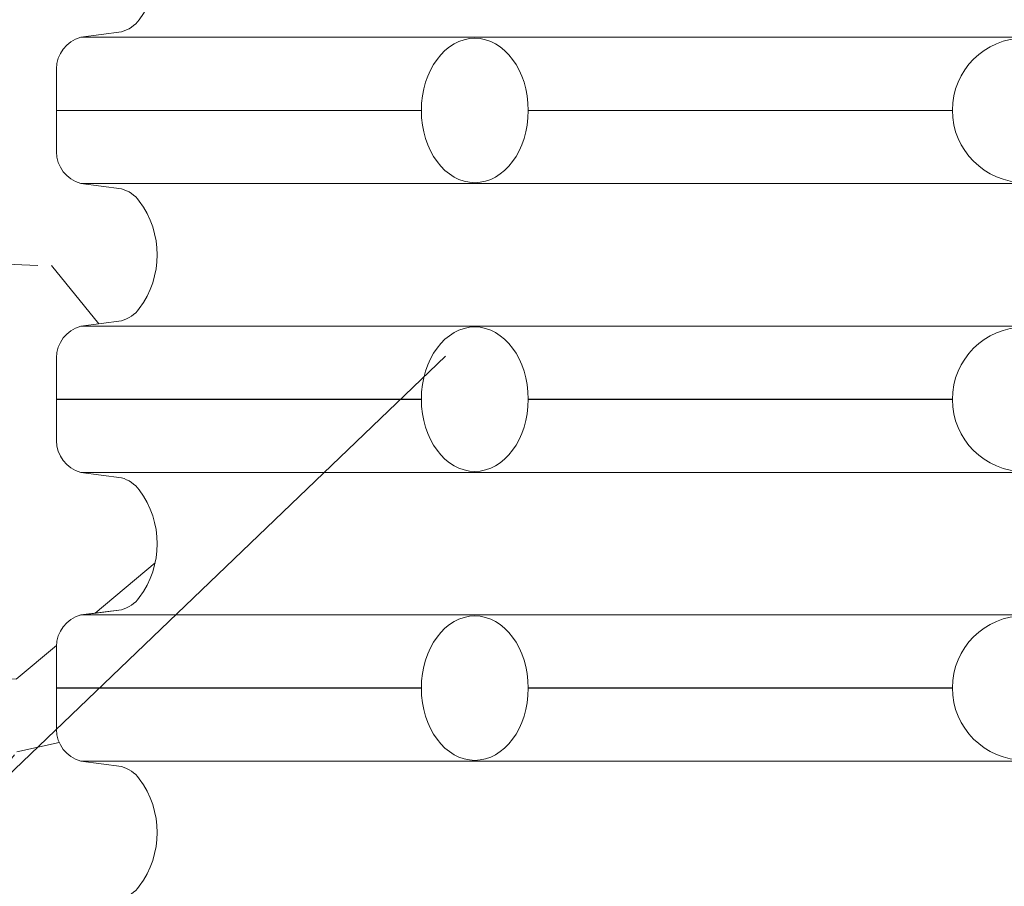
# Model space of a CAD drawing. Header units: metres. Extents: x 351055.4 to 351076.4, y -78447.2 to -78432.3.
# Tile 30 of 68: x 351060.408 to 351060.748, y -78437.073 to -78436.773. Entities that reach past the tile are written whole.
import ezdxf

# ---------------------------------------------------------------- set-up
doc = ezdxf.new("R2010")
doc.units = ezdxf.units.M
doc.header["$MEASUREMENT"] = 0
doc.layers.get('0').update_dxf_attribs({"color": 1, "lineweight": 30})
for name, color, linetype, lineweight in [('KOTY', 7, 'Continuous', 13), ('PIPE', 7, 'Continuous', 0), ('RAMECEK', 7, 'Continuous', 0), ('ŠRAFY', 7, 'Continuous', 0)]:
    doc.layers.add(name, color=color, linetype=linetype, lineweight=lineweight)
doc.styles.add('ARIAL', font='arial.ttf')
doc.dimstyles.new('1 500', dxfattribs={"dimtxt": 1, "dimasz": 1, "dimexe": 0, "dimexo": 1, "dimgap": 0.5, "dimtad": 1, "dimzin": 0, "dimtxsty": 'ARIAL', "dimblk": 'KONCOVA ZNACKA KOTY_1.0', "dimcen": 0, "dimazin": 3, "dimtfac": 1, "dimtdec": 0, "dimtofl": 0, "dimtmove": 0, "dimatfit": 1, "dimldrblk": 'KONCOVA ZNACKA KOTY_1.0', "dimfxl": 0, "dimtolj": 1, "dimtzin": 0, "dimarcsym": 0})

# ---------------------------------------------------------------- blocks, each defined once
blk = doc.blocks.new('KONCOVA ZNACKA KOTY_1.0')
blk.add_line((0, 0), (-1, 0))
at = {"layer": 'KOTY'}
for p, q in [((-0.4999340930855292, -0.4999340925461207), (0.4999340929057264, 0.4999340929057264)), ((-1.798028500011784e-10, -0.4999340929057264), (0, 0.4999340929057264)), ((-0.4999340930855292, 0), (0.4999340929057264, 0))]:
    blk.add_line(p, q, dxfattribs=at)
blk = doc.blocks.new('*D29')
at = {"layer": 'Defpoints', "color": 0, "linetype": 'Continuous'}
for p in [(351060.3192605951, -78436.40646225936), (351060.4204420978, -78436.40646225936), (351060.4204420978, -78437.30406749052)]:
    blk.add_point(p, dxfattribs=at)
at = {"layer": 'KOTY', "color": 0, "linetype": 'ByBlock', "lineweight": -2}
for p, q in [((351060.3204420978, -78436.40646225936), (351060.3192605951, -78436.40646225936)), ((351060.3204420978, -78437.30406749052), (351060.3192605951, -78437.30406749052))]:
    blk.add_line(p, q, dxfattribs=at)
at = {"layer": 'KOTY', "color": 0, "linetype": 'Continuous', "lineweight": -2}
blk.add_line((351060.3192605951, -78437.20406749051), (351060.3192605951, -78436.50646225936), dxfattribs=at)
at = {"layer": 'KOTY', "color": 0, "linetype": 'Continuous', "lineweight": -2, "xscale": 0.09999999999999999, "yscale": 0.09999999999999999, "zscale": 0.09999999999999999}
for p, rotation in [((351060.3192605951, -78436.40646225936), 90), ((351060.3192605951, -78437.30406749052), 270)]:
    blk.add_blockref('KONCOVA ZNACKA KOTY_1.0', p, dxfattribs=dict(at, rotation=rotation))
at = {"layer": 'KOTY', "color": 0, "linetype": 'Continuous', "insert": (351060.2091650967, -78436.855264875), "char_height": 0.09999999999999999, "attachment_point": 5, "rotation": 90, "style": 'ARIAL'}
blk.add_mtext('\\A1;\\H1x;\\W0.75;0,90', dxfattribs=at)

msp = doc.modelspace()

# ---------------------------------------------------------------- hatches: boundary and pattern name
at = {"layer": 'ŠRAFY'}
h = msp.add_hatch(dxfattribs=at)
h.set_pattern_fill('GRAVEL', color=256, style=0, pattern_type=2)
h.set_pattern_definition([(100.50765, (351059.340912, -78437.408746), (0.7895981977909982, -2.468580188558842), [0.07015499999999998, -4.122773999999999]), (50.040876, (351059.328118, -78437.339767), (-7.580368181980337, -9.209457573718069), [0.065112, -13.045015]), (357.49319, (351059.369935, -78437.289859), (-12.39279574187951, 0.6399174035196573), [0.06641099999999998, -13.993876]), (309.11572, (351059.436282, -78437.292764), (6.491410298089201, -8.170392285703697), [0.06529, -11.515127]), (264.749335, (351059.477473, -78437.343421), (-0.02494673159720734, -1.654035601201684), [0.05154299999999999, -10.75752]), (219.959124, (351059.472756, -78437.394748), (-0.8394910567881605, -0.8394913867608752), [0.063621, -13.046506]), (180.864089, (351059.423991, -78437.435607), (0.8145444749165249, -0.8145447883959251), [0.040935, -1.613289]), (146.646988, (351059.38306, -78437.436225), (-4.097669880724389, 2.418687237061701), [0.050302, -5.830483]), (66.2119, (351059.442841, -78437.181701), (-1.703929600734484, -3.333018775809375), [0.08119, -6.286316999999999]), (39.959124, (351059.47559, -78437.10740800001), (-9.209457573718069, -7.580368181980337), [0.06930599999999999, -13.04082]), (0.864089, (351059.528713, -78437.062897), (-0.8394914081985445, -0.8394915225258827), [0.045064, -1.60916]), (315, (351059.573772, -78437.062217), (-0.02494672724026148, -1.654035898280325), [0.055567, -1.096373]), (276.284391, (351059.613064, -78437.101509), (0.714757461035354, -7.430688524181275), [0.081389, -13.205797]), (252.889832, (351059.621973, -78437.182409), (-0.8644380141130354, -2.49352721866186), [0.08611, -14.689519]), (230.040876, (351059.596639, -78437.264708), (-0.839491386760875, -0.8394910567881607), [0.073486, -13.03664]), (184.223077, (351059.549443, -78437.321035), (-12.41774287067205, -1.014118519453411), [0.054461, -14.055628]), (140.352606, (351059.495129, -78437.325046), (0.8145449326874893, -0.8145442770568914), [0.058126, -12.66871]), (101.741, (351059, -78437.3), (2.318895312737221, -10.71379260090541), [0.062546, -15.0909]), (82.81957299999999, (351059.437646, -78437.226721), (-0.91433153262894, -5.8015990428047), [0.048911, -7.465657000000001]), (100.50765, (351059.182386, -78436.986497), (0.7895981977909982, -2.468580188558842), [0.07013099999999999, -4.122798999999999]), (50.040876, (351059.169596, -78436.91754299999), (-7.580368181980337, -9.209457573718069), [0.065096, -13.04503]), (357.49319, (351059.211404, -78436.867646), (-12.39279574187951, 0.6399174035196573), [0.06641399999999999, -13.993873]), (309.647394, (351059.277755, -78436.870551), (0.8145442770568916, -0.814544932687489), [0.06529299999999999, -12.661543]), (264.749335, (351059.319416, -78436.920826), (-0.02494673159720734, -1.654035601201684), [0.05195, -10.757113]), (219.959124, (351059.314661, -78436.97255800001), (-0.8394910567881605, -0.8394913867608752), [0.063908, -13.046218]), (180.864089, (351059.265675, -78437.01360199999), (0.8145444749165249, -0.8145447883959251), [0.041138, -1.613086]), (146.646988, (351059.224542, -78437.014223), (-4.097669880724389, 2.418687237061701), [0.050421, -5.830364]), (100.50765, (351059.505569, -78436.162979), (0.7895981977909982, -2.468580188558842), [0.07011299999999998, -4.122815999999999]), (50.040876, (351059.492782, -78436.094042), (-7.580368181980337, -9.209457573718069), [0.065107, -13.04502]), (357.49319, (351059.534597, -78436.044137), (-12.39279574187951, 0.6399174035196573), [0.06638399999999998, -13.993903]), (309.11572, (351059.600917, -78436.047041), (6.491410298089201, -8.170392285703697), [0.065273, -11.515144]), (264.749335, (351059.642097, -78436.097685), (-0.02494673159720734, -1.654035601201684), [0.051552, -10.757511]), (219.959124, (351059.63738, -78436.149021), (-0.8394910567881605, -0.8394913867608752), [0.063569, -13.046557]), (180.864089, (351059.588653, -78436.18984800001), (0.8145444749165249, -0.8145447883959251), [0.04094100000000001, -1.613283]), (146.646988, (351059.547717, -78436.19046499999), (-4.097669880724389, 2.418687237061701), [0.050283, -5.830502]), (100.50765, (351059.945849, -78436.50309099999), (0.7895981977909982, -2.468580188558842), [0.04207299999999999, -4.150855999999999]), (50.040876, (351059.938176, -78436.461723), (-7.580368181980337, -9.209457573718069), [0.039073, -13.071054]), (357.49319, (351059.96327, -78436.431773), (-12.39279574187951, 0.6399174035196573), [0.03986799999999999, -14.020419]), (309.11572, (351060.0031, -78436.433517), (6.491410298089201, -8.170392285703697), [0.039143, -11.541275]), (264.749335, (351060.027795, -78436.463887), (-0.02494673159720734, -1.654035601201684), [0.030921, -10.778142]), (219.959124, (351060.024965, -78436.494678), (-0.8394910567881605, -0.8394913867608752), [0.038165, -13.071962]), (180.864089, (351059.995712, -78436.519189), (0.8145444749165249, -0.8145447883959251), [0.024573, -1.629651]), (146.646988, (351059.971141, -78436.51956), (-4.097669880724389, 2.418687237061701), [0.030146, -5.850639]), (100.50765, (351059.658622, -78437.121116), (0.7895981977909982, -2.468580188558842), [0.07013099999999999, -4.122798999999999]), (50.040876, (351059.645833, -78437.052162), (-7.580368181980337, -9.209457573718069), [0.065126, -13.045]), (357.49319, (351059.687659, -78437.002242), (-12.39279574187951, 0.6399174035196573), [0.066396, -13.993891]), (309.11572, (351059.753992, -78437.00514600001), (6.491410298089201, -8.170392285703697), [0.06531100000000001, -11.515107]), (264.749335, (351059.795196, -78437.055819), (-0.02494673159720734, -1.654035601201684), [0.051536, -10.757527]), (219.959124, (351059.79048, -78437.107138), (-0.8394910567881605, -0.8394913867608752), [0.06361699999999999, -13.046509]), (180.864089, (351059.741717, -78437.147996), (0.8145444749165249, -0.8145447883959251), [0.040951, -1.613273]), (146.646988, (351059.700771, -78437.148614), (-4.097669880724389, 2.418687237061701), [0.050284, -5.830502]), (100.50765, (351059.673832, -78436.53875), (0.7895981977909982, -2.468580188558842), [0.07013799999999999, -4.122791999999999]), (50.040876, (351059.661041, -78436.469788), (-7.580368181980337, -9.209457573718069), [0.065094, -13.045033]), (357.49319, (351059.702847, -78436.419894), (-12.39279574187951, 0.6399174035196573), [0.06641799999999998, -13.993869]), (309.647394, (351059.769201, -78436.422799), (0.8145442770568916, -0.814544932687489), [0.06526699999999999, -12.661569]), (264.749335, (351059.810845, -78436.473053), (-0.02494673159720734, -1.654035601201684), [0.051978, -10.757085]), (219.959124, (351059.806089, -78436.524813), (-0.8394910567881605, -0.8394913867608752), [0.06389500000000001, -13.046232]), (180.864089, (351059.757113, -78436.565849), (0.8145444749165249, -0.8145447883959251), [0.04115, -1.613074]), (146.646988, (351059.715968, -78436.56646900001), (-4.097669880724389, 2.418687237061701), [0.05043, -5.830355]), (100.50765, (351059.328566, -78437.10730599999), (0.7895981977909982, -2.468580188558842), [0.07015499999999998, -4.122773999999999]), (50.040876, (351059.315772, -78437.038328), (-7.580368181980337, -9.209457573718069), [0.065112, -13.045015]), (357.49319, (351059.357589, -78436.98842000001), (-12.39279574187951, 0.6399174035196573), [0.06641099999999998, -13.993876]), (309.11572, (351059.423936, -78436.991324), (6.491410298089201, -8.170392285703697), [0.06529, -11.515127]), (264.749335, (351059.465127, -78437.04198099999), (-0.02494673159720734, -1.654035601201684), [0.05154299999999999, -10.75752]), (219.959124, (351059.46041, -78437.09330800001), (-0.8394910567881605, -0.8394913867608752), [0.063621, -13.046506]), (180.864089, (351059.411645, -78437.13416799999), (0.8145444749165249, -0.8145447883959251), [0.040935, -1.613289]), (146.646988, (351059.370714, -78437.134785), (-4.097669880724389, 2.418687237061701), [0.050308, -5.830476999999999]), (100.50765, (351058.969787, -78436.63317), (0.7895981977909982, -2.468580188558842), [0.07015499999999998, -4.122773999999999]), (50.040876, (351058.956993, -78436.564191), (-7.580368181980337, -9.209457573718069), [0.065083, -13.045043]), (357.49319, (351058.998792, -78436.51430499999), (-12.39279574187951, 0.6399174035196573), [0.06642799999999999, -13.993859]), (309.11572, (351059.065156, -78436.51721), (6.491410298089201, -8.170392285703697), [0.065273, -11.515144]), (264.749335, (351059.106336, -78436.567854), (-0.02494673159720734, -1.654035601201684), [0.051533, -10.75753]), (219.959124, (351059.10162, -78436.619171), (-0.8394910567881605, -0.8394913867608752), [0.06361499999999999, -13.046511]), (180.864089, (351059.052859, -78436.660027), (0.8145444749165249, -0.8145447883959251), [0.040949, -1.613275]), (146.646988, (351059.011915, -78436.66064500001), (-4.097669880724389, 2.418687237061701), [0.050289, -5.830496]), (100.50765, (351059.804102, -78436.972284), (0.7895981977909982, -2.468580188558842), [0.07013099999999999, -4.122798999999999]), (50.040876, (351059.791313, -78436.90333), (-7.580368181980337, -9.209457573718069), [0.065126, -13.045]), (357.49319, (351059.83314, -78436.85341), (-12.39279574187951, 0.6399174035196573), [0.066396, -13.993891]), (309.11572, (351059.899472, -78436.856314), (6.491410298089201, -8.170392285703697), [0.06531100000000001, -11.515107]), (264.749335, (351059.940676, -78436.906987), (-0.02494673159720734, -1.654035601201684), [0.051536, -10.757527]), (219.959124, (351059.93596, -78436.95830700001), (-0.8394910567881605, -0.8394913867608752), [0.06361699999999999, -13.046509]), (180.864089, (351059.887197, -78436.999164), (0.8145444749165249, -0.8145447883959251), [0.040951, -1.613273]), (146.646988, (351059.846251, -78436.999782), (-4.097669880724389, 2.418687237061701), [0.050284, -5.830502]), (66.2119, (351059.660213, -78436.746936), (-1.703929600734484, -3.333018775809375), [0.08119, -6.286316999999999]), (39.959124, (351059.692962, -78436.672644), (-9.209457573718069, -7.580368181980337), [0.06930599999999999, -13.04082]), (0.864089, (351059.746085, -78436.628132), (-0.8394914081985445, -0.8394915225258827), [0.045086, -1.609138]), (315, (351059.791166, -78436.627453), (-0.02494672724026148, -1.654035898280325), [0.055552, -1.096388]), (276.284391, (351059.830447, -78436.666733), (0.714757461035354, -7.430688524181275), [0.08140399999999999, -13.205782]), (252.889832, (351059.839357, -78436.747648), (-0.8644380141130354, -2.49352721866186), [0.08611, -14.689519]), (230.040876, (351059.814023, -78436.829947), (-0.839491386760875, -0.8394910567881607), [0.073462, -13.036664]), (184.223077, (351059.766842, -78436.886256), (-12.41774287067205, -1.014118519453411), [0.05449, -14.055599]), (140.352606, (351059.7125, -78436.89026900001), (0.8145449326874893, -0.8145442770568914), [0.058115, -12.668721]), (101.741, (351060, -78436.9), (2.318895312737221, -10.71379260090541), [0.062542, -15.0909]), (82.81957299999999, (351059.6550260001, -78436.791955), (-0.91433153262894, -5.8015990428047), [0.048908, -7.465660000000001]), (66.2119, (351059.399375, -78436.817152), (-1.703929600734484, -3.333018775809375), [0.081162, -6.286345]), (39.959124, (351059.432113, -78436.742885), (-9.209457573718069, -7.580368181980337), [0.069332, -13.040795]), (0.864089, (351059.485256, -78436.69835800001), (-0.8394914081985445, -0.8394915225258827), [0.045056, -1.609168]), (315, (351059.530307, -78436.697678), (-0.02494672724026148, -1.654035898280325), [0.05556000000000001, -1.09638]), (276.284391, (351059.569593, -78436.736965), (0.714757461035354, -7.430688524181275), [0.081385, -13.205801]), (252.889832, (351059.578502, -78436.817861), (-0.8644380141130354, -2.49352721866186), [0.086135, -14.689495]), (230.040876, (351059.553161, -78436.900183), (-0.839491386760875, -0.8394910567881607), [0.073461, -13.036666]), (184.223077, (351059.505981, -78436.95649099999), (-12.41774287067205, -1.014118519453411), [0.054488, -14.055601]), (140.352606, (351059.451641, -78436.960503), (0.8145449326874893, -0.8145442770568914), [0.058113, -12.668723]), (101.741, (351059, -78436.9), (2.318895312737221, -10.71379260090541), [0.062557, -15.0909]), (82.81957299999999, (351059.394165, -78436.862175), (-0.91433153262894, -5.8015990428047), [0.048892, -7.465675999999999]), (336.130768, (351060.079471, -78436.550502), (-5.751706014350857, 2.393740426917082), [0.081173, -9.798666]), (309.647394, (351060.153701, -78436.58334900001), (0.8145442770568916, -0.814544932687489), [0.06927, -12.657566]), (272.50681, (351060.1979, -78436.636686), (0.639917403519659, -12.39279574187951), [0.044748, -14.015539]), (225, (351060.199857, -78436.68139), (-1.654035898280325, -0.02494672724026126), [0.056213, -1.131007]), (186.555052, (351060.160108, -78436.721139), (-9.109670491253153, -0.9642249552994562), [0.081784, -16.592527]), (162.262653, (351060.078859, -78436.730475), (0.8145448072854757, -0.8145442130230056), [0.086479, -2.505307]), (135, (351059.996491, -78436.70412899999), (-0.02494672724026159, -1.654035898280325), [0.073385, -1.078555]), (99.19186499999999, (351059.9446, -78436.652238), (0.764651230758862, -4.122616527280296), [0.050214, -14.154069]), (50.040876, (351059.936578, -78436.602669), (-7.580368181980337, -9.209457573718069), [0.057767, -13.052359]), (12.102962, (351059.973679, -78436.55838999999), (-1.654035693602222, -0.02494669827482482), [0.062169, -4.179681]), (352.702945, (351060.034466, -78436.545355), (-4.122616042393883, 0.7646513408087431), [0.048885, -5.774935]), (100.50765, (351059.884988, -78436.831916), (0.7895981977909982, -2.468580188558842), [0.07013799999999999, -4.122791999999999]), (50.040876, (351059.872197, -78436.762955), (-7.580368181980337, -9.209457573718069), [0.065094, -13.045033]), (357.49319, (351059.914003, -78436.71306000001), (-12.39279574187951, 0.6399174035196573), [0.06641799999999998, -13.993869]), (309.647394, (351059.980357, -78436.715965), (0.8145442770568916, -0.814544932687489), [0.06526699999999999, -12.661569]), (264.749335, (351060.022001, -78436.76622), (-0.02494673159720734, -1.654035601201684), [0.051978, -10.757085]), (219.959124, (351060.017245, -78436.817979), (-0.8394910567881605, -0.8394913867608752), [0.06389500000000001, -13.046232]), (180.864089, (351059.968269, -78436.859015), (0.8145444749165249, -0.8145447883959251), [0.04115, -1.613074]), (146.646988, (351059.927124, -78436.85963600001), (-4.097669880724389, 2.418687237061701), [0.05043, -5.830355]), (336.130768, (351059.266772, -78437.094006), (-5.751706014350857, 2.393740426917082), [0.081173, -9.798666]), (309.647394, (351059.341002, -78437.126852), (0.8145442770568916, -0.814544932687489), [0.06927, -12.657566]), (272.50681, (351059.385201, -78437.18018899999), (0.639917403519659, -12.39279574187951), [0.044748, -14.015539]), (225, (351059.387158, -78437.224894), (-1.654035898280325, -0.02494672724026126), [0.056213, -1.131007]), (186.555052, (351059.347409, -78437.264642), (-9.109670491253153, -0.9642249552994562), [0.081784, -16.592527]), (162.262653, (351059.266159, -78437.27397899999), (0.8145448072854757, -0.8145442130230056), [0.086452, -2.505334]), (135, (351059.183817, -78437.247641), (-0.02494672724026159, -1.654035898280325), [0.073409, -1.078531]), (99.19186499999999, (351059.131909, -78437.195733), (0.764651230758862, -4.122616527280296), [0.050182, -14.154101]), (50.040876, (351059.123893, -78437.14619500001), (-7.580368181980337, -9.209457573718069), [0.057775, -13.052351]), (12.102962, (351059.160999, -78437.10191), (-1.654035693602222, -0.02494669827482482), [0.06217, -4.179679]), (352.702945, (351059.221787, -78437.088875), (-4.122616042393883, 0.7646513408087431), [0.048887, -5.774933]), (100.50765, (351059.554762, -78436.654341), (0.7895981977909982, -2.468580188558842), [0.07013799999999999, -4.122791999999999]), (50.040876, (351059.541971, -78436.585379), (-7.580368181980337, -9.209457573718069), [0.065092, -13.045034]), (357.49319, (351059.583776, -78436.53548600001), (-12.39279574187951, 0.6399174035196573), [0.06639799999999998, -13.993889]), (309.11572, (351059.650111, -78436.53839), (6.491410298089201, -8.170392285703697), [0.065282, -11.515135]), (264.749335, (351059.691297, -78436.589041), (-0.02494673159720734, -1.654035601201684), [0.051539, -10.757524]), (219.959124, (351059.68658, -78436.640363), (-0.8394910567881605, -0.8394913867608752), [0.063587, -13.046539]), (180.864089, (351059.637841, -78436.68120199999), (0.8145444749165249, -0.8145447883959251), [0.040935, -1.613289]), (146.646988, (351059.59691, -78436.681819), (-4.097669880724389, 2.418687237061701), [0.050279, -5.830507]), (100.50765, (351059.02159, -78437.066725), (0.7895981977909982, -2.468580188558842), [0.07011299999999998, -4.122815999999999]), (50.040876, (351059.008803, -78436.997788), (-7.580368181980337, -9.209457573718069), [0.065107, -13.04502]), (357.49319, (351059.050618, -78436.947883), (-12.39279574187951, 0.6399174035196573), [0.06638399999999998, -13.993903]), (309.647394, (351059.116938, -78436.950787), (0.8145442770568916, -0.814544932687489), [0.065303, -12.661533]), (264.749335, (351059.158605, -78437.001069), (-0.02494673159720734, -1.654035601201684), [0.051957, -10.757106]), (219.959124, (351059.153851, -78437.05280800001), (-0.8394910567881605, -0.8394913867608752), [0.063913, -13.046214]), (180.864089, (351059.104861, -78437.093855), (0.8145444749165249, -0.8145447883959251), [0.041141, -1.613083]), (146.646988, (351059.063725, -78437.094476), (-4.097669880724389, 2.418687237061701), [0.050417, -5.830368]), (100.50765, (351058.888689, -78436.917872), (0.7895981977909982, -2.468580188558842), [0.07015499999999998, -4.122773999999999]), (50.040876, (351058.875895, -78436.84889400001), (-7.580368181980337, -9.209457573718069), [0.065082, -13.045045]), (357.49319, (351058.917693, -78436.79900900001), (-12.39279574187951, 0.6399174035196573), [0.06642899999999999, -13.993858]), (309.11572, (351058.984058, -78436.801914), (6.491410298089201, -8.170392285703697), [0.065272, -11.515145]), (264.749335, (351059.025238, -78436.852557), (-0.02494673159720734, -1.654035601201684), [0.05153200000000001, -10.757531]), (219.959124, (351059.020522, -78436.903873), (-0.8394910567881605, -0.8394913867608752), [0.063613, -13.046514]), (180.864089, (351058.971762, -78436.944728), (0.8145444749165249, -0.8145447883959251), [0.040951, -1.613273]), (146.646988, (351058.930816, -78436.945345), (-4.097669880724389, 2.418687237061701), [0.050288, -5.830497]), (336.130768, (351059.499735, -78436.350313), (-5.751706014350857, 2.393740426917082), [0.081162, -9.798677]), (309.647394, (351059.573956, -78436.38315499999), (0.8145442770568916, -0.814544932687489), [0.06928200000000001, -12.657554]), (272.50681, (351059.618162, -78436.436502), (0.639917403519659, -12.39279574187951), [0.04476299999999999, -14.015524]), (225, (351059.62012, -78436.481222), (-1.654035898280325, -0.02494672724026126), [0.056228, -1.130992]), (186.555052, (351059.580361, -78436.520981), (-9.109670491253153, -0.9642249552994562), [0.081769, -16.592543]), (162.262653, (351059.499126, -78436.530315), (0.8145448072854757, -0.8145442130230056), [0.086504, -2.505282]), (135, (351059.416734, -78436.503961), (-0.02494672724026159, -1.654035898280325), [0.073385, -1.078555]), (99.19186499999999, (351059.364843, -78436.45207), (0.764651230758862, -4.122616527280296), [0.050214, -14.154069]), (50.040876, (351059.356822, -78436.402501), (-7.580368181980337, -9.209457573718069), [0.057767, -13.052359]), (12.102962, (351059.393922, -78436.35822200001), (-1.654035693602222, -0.02494669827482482), [0.062169, -4.179681]), (352.702945, (351059.454709, -78436.345187), (-4.122616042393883, 0.7646513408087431), [0.048885, -5.774935]), (100.50765, (351059.30835, -78436.636225), (0.7895981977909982, -2.468580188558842), [0.07013799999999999, -4.122791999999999]), (50.040876, (351059.295559, -78436.567263), (-7.580368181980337, -9.209457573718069), [0.065092, -13.045034]), (357.49319, (351059.337364, -78436.51737), (-12.39279574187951, 0.6399174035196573), [0.06641899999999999, -13.993868]), (309.647394, (351059.403719, -78436.520275), (0.8145442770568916, -0.814544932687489), [0.06526599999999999, -12.66157]), (264.749335, (351059.445362, -78436.57052899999), (-0.02494673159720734, -1.654035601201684), [0.05195399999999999, -10.757109]), (219.959124, (351059.440608, -78436.622265), (-0.8394910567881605, -0.8394913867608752), [0.06390900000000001, -13.046218]), (180.864089, (351059.391622, -78436.66330900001), (0.8145444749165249, -0.8145447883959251), [0.041121, -1.613103]), (146.646988, (351059.350506, -78436.663929), (-4.097669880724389, 2.418687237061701), [0.050439, -5.830346]), (336.130768, (351059.21673, -78436.64710700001), (-5.751706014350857, 2.393740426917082), [0.081173, -9.798666]), (309.647394, (351059.29096, -78436.67995399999), (0.8145442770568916, -0.814544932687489), [0.06927, -12.657566]), (272.50681, (351059.335159, -78436.73329), (0.639917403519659, -12.39279574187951), [0.04476999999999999, -14.015517]), (225, (351059.337117, -78436.77801699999), (-1.654035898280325, -0.02494672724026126), [0.056198, -1.131022]), (186.555052, (351059.297379, -78436.81775599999), (-9.109670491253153, -0.9642249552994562), [0.08175199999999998, -16.59256]), (162.262653, (351059.216161, -78436.827088), (0.8145448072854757, -0.8145442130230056), [0.086495, -2.505291]), (135, (351059.133777, -78436.800737), (-0.02494672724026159, -1.654035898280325), [0.073407, -1.078533]), (99.19186499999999, (351059.081871, -78436.74883099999), (0.764651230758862, -4.122616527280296), [0.050179, -14.154103]), (50.040876, (351059.073855, -78436.699296), (-7.580368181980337, -9.209457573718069), [0.05777, -13.052356]), (12.102962, (351059.110957, -78436.655015), (-1.654035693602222, -0.02494669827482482), [0.06217, -4.179679]), (352.702945, (351059.171746, -78436.64197899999), (-4.122616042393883, 0.7646513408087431), [0.048886, -5.774934]), (336.130768, (351059.694706, -78436.207103), (-5.751706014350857, 2.393740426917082), [0.081162, -9.798677]), (309.647394, (351059.768926, -78436.23994500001), (0.8145442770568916, -0.814544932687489), [0.06928, -12.657556]), (272.50681, (351059.813131, -78436.293289), (0.639917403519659, -12.39279574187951), [0.04474499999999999, -14.015542]), (225, (351059.815088, -78436.337991), (-1.654035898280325, -0.02494672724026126), [0.05621, -1.13101]), (186.555052, (351059.775341, -78436.377738), (-9.109670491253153, -0.9642249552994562), [0.081783, -16.592529]), (162.262653, (351059.694093, -78436.387074), (0.8145448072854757, -0.8145442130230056), [0.086478, -2.505308]), (135, (351059.611726, -78436.360728), (-0.02494672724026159, -1.654035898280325), [0.073384, -1.078556]), (99.19186499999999, (351059.559836, -78436.308837), (0.764651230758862, -4.122616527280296), [0.050213, -14.15407]), (50.040876, (351059.551815, -78436.259269), (-7.580368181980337, -9.209457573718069), [0.057736, -13.05239]), (12.102962, (351059.588895, -78436.215014), (-1.654035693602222, -0.02494669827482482), [0.062192, -4.179658]), (352.702945, (351059.649705, -78436.201975), (-4.122616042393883, 0.7646513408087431), [0.048879, -5.774941]), (66.2119, (351058.75233, -78436.646343), (-1.703929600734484, -3.333018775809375), [0.081162, -6.286345]), (39.959124, (351058.785068, -78436.572076), (-9.209457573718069, -7.580368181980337), [0.069329, -13.040797]), (0.864089, (351058.838209, -78436.52755), (-0.8394914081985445, -0.8394915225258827), [0.045038, -1.609186]), (315, (351058.883241, -78436.52687100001), (-0.02494672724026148, -1.654035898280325), [0.055543, -1.096397]), (276.284391, (351058.922516, -78436.566146), (0.714757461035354, -7.430688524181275), [0.081399, -13.205787]), (252.889832, (351058.931426, -78436.64705599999), (-0.8644380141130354, -2.49352721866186), [0.086095, -14.689534]), (230.040876, (351058.906096, -78436.72933999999), (-0.839491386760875, -0.8394910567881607), [0.07347100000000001, -13.036655]), (184.223077, (351058.85891, -78436.785656), (-12.41774287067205, -1.014118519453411), [0.054461, -14.055628]), (140.352606, (351058.804597, -78436.78966699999), (0.8145449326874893, -0.8145442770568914), [0.058096, -12.66874]), (101.741, (351059, -78436.8), (2.318895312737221, -10.71379260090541), [0.062569, -15.0909]), (82.81957299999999, (351058.747132, -78436.691339), (-0.91433153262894, -5.8015990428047), [0.048905, -7.465663]), (100.50765, (351059.32479, -78436.294077), (0.7895981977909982, -2.468580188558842), [0.07013799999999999, -4.122791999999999]), (50.040876, (351059.311999, -78436.225115), (-7.580368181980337, -9.209457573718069), [0.065092, -13.045034]), (357.49319, (351059.353804, -78436.175222), (-12.39279574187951, 0.6399174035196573), [0.06639799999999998, -13.993889]), (309.11572, (351059.420139, -78436.178126), (6.491410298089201, -8.170392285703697), [0.065282, -11.515135]), (264.749335, (351059.461325, -78436.228777), (-0.02494673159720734, -1.654035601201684), [0.051539, -10.757524]), (219.959124, (351059.456608, -78436.2801), (-0.8394910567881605, -0.8394913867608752), [0.063587, -13.046539]), (180.864089, (351059.407868, -78436.320938), (0.8145444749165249, -0.8145447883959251), [0.040935, -1.613289]), (146.646988, (351059.366938, -78436.321555), (-4.097669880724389, 2.418687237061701), [0.050308, -5.830476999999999]), (66.2119, (351059.085335, -78436.399591), (-1.703929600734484, -3.333018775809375), [0.081162, -6.286345]), (39.959124, (351059.118072, -78436.325324), (-9.209457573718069, -7.580368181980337), [0.069332, -13.040795]), (0.864089, (351059.171215, -78436.280797), (-0.8394914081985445, -0.8394915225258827), [0.045056, -1.609168]), (315, (351059.216266, -78436.280117), (-0.02494672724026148, -1.654035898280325), [0.05556000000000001, -1.09638]), (276.284391, (351059.255553, -78436.319404), (0.714757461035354, -7.430688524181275), [0.081385, -13.205801]), (252.889832, (351059.264462, -78436.4003), (-0.8644380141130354, -2.49352721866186), [0.086135, -14.689495]), (230.040876, (351059.23912, -78436.482622), (-0.839491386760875, -0.8394910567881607), [0.073461, -13.036666]), (184.223077, (351059.191941, -78436.53893), (-12.41774287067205, -1.014118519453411), [0.054488, -14.055601]), (140.352606, (351059.137601, -78436.542943), (0.8145449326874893, -0.8145442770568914), [0.058113, -12.668723]), (101.741, (351059, -78436.5), (2.318895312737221, -10.71379260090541), [0.062557, -15.0909]), (82.81957299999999, (351059.080125, -78436.444614), (-0.91433153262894, -5.8015990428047), [0.048916, -7.465652]), (100.50765, (351058.916118, -78436.472162), (0.7895981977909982, -2.468580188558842), [0.07015499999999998, -4.122773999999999]), (50.040876, (351058.903324, -78436.403183), (-7.580368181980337, -9.209457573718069), [0.065083, -13.045043]), (357.49319, (351058.945123, -78436.35329700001), (-12.39279574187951, 0.6399174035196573), [0.06642799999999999, -13.993859]), (309.11572, (351059.011487, -78436.356202), (6.491410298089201, -8.170392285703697), [0.065273, -11.515144]), (264.749335, (351059.052667, -78436.406846), (-0.02494673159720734, -1.654035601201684), [0.051533, -10.75753]), (219.959124, (351059.047951, -78436.458163), (-0.8394910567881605, -0.8394913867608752), [0.06361499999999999, -13.046511]), (180.864089, (351058.99919, -78436.49901900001), (0.8145444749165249, -0.8145447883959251), [0.040949, -1.613275]), (146.646988, (351058.958245, -78436.49963600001), (-4.097669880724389, 2.418687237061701), [0.050289, -5.830496]), (100.50765, (351059.176488, -78436.199445), (0.7895981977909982, -2.468580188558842), [0.07013799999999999, -4.122791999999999]), (50.040876, (351059.163698, -78436.130483), (-7.580368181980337, -9.209457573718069), [0.065092, -13.045034]), (357.49319, (351059.205502, -78436.08059), (-12.39279574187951, 0.6399174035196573), [0.06639799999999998, -13.993889]), (309.11572, (351059.271837, -78436.083494), (6.491410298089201, -8.170392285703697), [0.065282, -11.515135]), (264.749335, (351059.313023, -78436.134145), (-0.02494673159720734, -1.654035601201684), [0.051539, -10.757524]), (219.959124, (351059.308307, -78436.185467), (-0.8394910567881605, -0.8394913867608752), [0.063587, -13.046539]), (180.864089, (351059.259567, -78436.226306), (0.8145444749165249, -0.8145447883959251), [0.040957, -1.613267]), (146.646988, (351059.218615, -78436.226923), (-4.097669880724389, 2.418687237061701), [0.05028999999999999, -5.830495]), (100.50765, (351058.647177, -78436.68900299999), (0.7895981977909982, -2.468580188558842), [0.042098, -4.150830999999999]), (50.040876, (351058.639499, -78436.64761100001), (-7.580368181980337, -9.209457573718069), [0.039058, -13.071069]), (357.49319, (351058.664584, -78436.617673), (-12.39279574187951, 0.6399174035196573), [0.03983999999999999, -14.020447]), (309.647394, (351058.704386, -78436.619416), (0.8145442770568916, -0.814544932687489), [0.03918, -12.687656]), (264.749335, (351058.729385, -78436.649584), (-0.02494673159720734, -1.654035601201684), [0.031183, -10.77788]), (219.959124, (351058.726532, -78436.680636), (-0.8394910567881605, -0.8394913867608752), [0.038346, -13.071781]), (180.864089, (351058.69714, -78436.705263), (0.8145444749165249, -0.8145447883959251), [0.024688, -1.629536]), (146.646988, (351058.672454, -78436.705635), (-4.097669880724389, 2.418687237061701), [0.030252, -5.850533]), (100.50765, (351059.07248, -78436.28241), (0.7895981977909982, -2.468580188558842), [0.04207299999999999, -4.150855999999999]), (50.040876, (351059.064807, -78436.241042), (-7.580368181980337, -9.209457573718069), [0.039073, -13.071054]), (357.49319, (351059.089901, -78436.211092), (-12.39279574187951, 0.6399174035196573), [0.03986799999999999, -14.020419]), (309.11572, (351059.129731, -78436.212836), (6.491410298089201, -8.170392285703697), [0.039143, -11.541275]), (264.749335, (351059.154426, -78436.243206), (-0.02494673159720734, -1.654035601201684), [0.030921, -10.778142]), (219.959124, (351059.151597, -78436.273997), (-0.8394910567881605, -0.8394913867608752), [0.038195, -13.071932]), (180.864089, (351059.12232, -78436.29852699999), (0.8145444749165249, -0.8145447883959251), [0.02455, -1.629674]), (146.646988, (351059.097773, -78436.29889800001), (-4.097669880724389, 2.418687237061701), [0.030157, -5.850627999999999]), (100.50765, (351059.571372, -78437.030048), (0.7895981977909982, -2.468580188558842), [0.042098, -4.150830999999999]), (50.040876, (351059.563695, -78436.988656), (-7.580368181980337, -9.209457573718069), [0.039058, -13.071069]), (357.49319, (351059.588779, -78436.958718), (-12.39279574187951, 0.6399174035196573), [0.03983999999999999, -14.020447]), (309.647394, (351059.628582, -78436.96046), (0.8145442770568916, -0.814544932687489), [0.03918, -12.687656]), (264.749335, (351059.653581, -78436.990628), (-0.02494673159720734, -1.654035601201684), [0.031183, -10.77788]), (219.959124, (351059.650727, -78437.02167999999), (-0.8394910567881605, -0.8394913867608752), [0.038346, -13.071781]), (180.864089, (351059.621335, -78437.046308), (0.8145444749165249, -0.8145447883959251), [0.024668, -1.629556]), (146.646988, (351059.59667, -78437.04668), (-4.097669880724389, 2.418687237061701), [0.030269, -5.850516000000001]), (100.50765, (351059.580727, -78436.921712), (0.7895981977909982, -2.468580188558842), [0.042098, -4.150830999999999]), (50.040876, (351059.57305, -78436.88032000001), (-7.580368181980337, -9.209457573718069), [0.039058, -13.071069]), (357.49319, (351059.598135, -78436.850382), (-12.39279574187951, 0.6399174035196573), [0.03983999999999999, -14.020447]), (309.647394, (351059.637937, -78436.852125), (0.8145442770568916, -0.814544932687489), [0.03918, -12.687656]), (264.749335, (351059.662936, -78436.88229299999), (-0.02494673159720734, -1.654035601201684), [0.031183, -10.77788]), (219.959124, (351059.660082, -78436.913344), (-0.8394910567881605, -0.8394913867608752), [0.038346, -13.071781]), (180.864089, (351059.63069, -78436.937972), (0.8145444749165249, -0.8145447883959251), [0.024668, -1.629556]), (146.646988, (351059.606025, -78436.93834400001), (-4.097669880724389, 2.418687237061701), [0.030269, -5.850516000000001]), (100.50765, (351059.069828, -78436.90300199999), (0.7895981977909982, -2.468580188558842), [0.042098, -4.150830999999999]), (50.040876, (351059.062151, -78436.86161), (-7.580368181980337, -9.209457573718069), [0.039059, -13.071067]), (357.49319, (351059.087237, -78436.831671), (-12.39279574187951, 0.6399174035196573), [0.03983899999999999, -14.020448]), (309.647394, (351059.127038, -78436.833413), (0.8145442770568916, -0.814544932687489), [0.039181, -12.687655]), (264.749335, (351059.152038, -78436.863582), (-0.02494673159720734, -1.654035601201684), [0.031183, -10.77788]), (219.959124, (351059.149184, -78436.894634), (-0.8394910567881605, -0.8394913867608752), [0.038349, -13.071778]), (180.864089, (351059.11979, -78436.919263), (0.8145444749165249, -0.8145447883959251), [0.024687, -1.629537]), (146.646988, (351059.095106, -78436.919636), (-4.097669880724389, 2.418687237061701), [0.030253, -5.850532]), (100.50765, (351059.813457, -78436.595389), (0.7895981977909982, -2.468580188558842), [0.042098, -4.150830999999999]), (50.040876, (351059.80578, -78436.55399700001), (-7.580368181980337, -9.209457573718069), [0.039059, -13.071067]), (357.49319, (351059.830866, -78436.52405800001), (-12.39279574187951, 0.6399174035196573), [0.03983899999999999, -14.020448]), (309.647394, (351059.870667, -78436.525801), (0.8145442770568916, -0.814544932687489), [0.039181, -12.687655]), (264.749335, (351059.895667, -78436.55596900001), (-0.02494673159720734, -1.654035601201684), [0.031183, -10.77788]), (219.959124, (351059.892813, -78436.587022), (-0.8394910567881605, -0.8394913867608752), [0.038349, -13.071778]), (180.864089, (351059.863419, -78436.611651), (0.8145444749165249, -0.8145447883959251), [0.024687, -1.629537]), (146.646988, (351059.838735, -78436.61202300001), (-4.097669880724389, 2.418687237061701), [0.030253, -5.850532]), (100.50765, (351059.81613, -78436.421483), (0.7895981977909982, -2.468580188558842), [0.042056, -4.150873]), (50.040876, (351059.80846, -78436.380133), (-7.580368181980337, -9.209457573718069), [0.039083, -13.071043]), (357.49319, (351059.833561, -78436.350175), (-12.39279574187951, 0.6399174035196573), [0.03983799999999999, -14.020449]), (309.11572, (351059.873361, -78436.35191699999), (6.491410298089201, -8.170392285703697), [0.039153, -11.541265]), (264.749335, (351059.898062, -78436.382295), (-0.02494673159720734, -1.654035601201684), [0.030927, -10.778136]), (219.959124, (351059.895232, -78436.413093), (-0.8394910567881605, -0.8394913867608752), [0.038169, -13.071957]), (180.864089, (351059.865975, -78436.437607), (0.8145444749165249, -0.8145447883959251), [0.024576, -1.629648]), (146.646988, (351059.841401, -78436.437977), (-4.097669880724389, 2.418687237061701), [0.030148, -5.850637]), (66.2119, (351059.335439, -78435.975624), (-1.703929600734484, -3.333018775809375), [0.08119, -6.286316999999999]), (39.959124, (351059.368187, -78435.90133200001), (-9.209457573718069, -7.580368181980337), [0.06930399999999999, -13.040822]), (0.864089, (351059.421309, -78435.856822), (-0.8394914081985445, -0.8394915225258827), [0.045045, -1.609179]), (315, (351059.466349, -78435.856143), (-0.02494672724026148, -1.654035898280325), [0.05555, -1.09639]), (276.284391, (351059.505629, -78435.895422), (0.714757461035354, -7.430688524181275), [0.081384, -13.205801]), (252.889832, (351059.514538, -78435.976318), (-0.8644380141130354, -2.49352721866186), [0.086114, -14.689515]), (230.040876, (351059.489202, -78436.05862000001), (-0.839491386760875, -0.8394910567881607), [0.07347000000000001, -13.036656]), (184.223077, (351059.442017, -78436.114935), (-12.41774287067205, -1.014118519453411), [0.054459, -14.05563]), (140.352606, (351059.387705, -78436.118946), (0.8145449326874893, -0.8145442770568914), [0.05809400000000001, -12.668742]), (101.741, (351059, -78436.1), (2.318895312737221, -10.71379260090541), [0.062568, -15.0909]), (82.81957299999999, (351059.330242, -78436.020619), (-0.91433153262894, -5.8015990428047), [0.048905, -7.465663])])
h.paths.add_polyline_path([(351061.05568747, -78436.45646225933, 0.1417905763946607), (351061.0617601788, -78436.47272775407, 0.1690767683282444), (351061.0679359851, -78436.47692376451), (351061.0820028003, -78436.47895968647, -0.3394542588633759), (351061.0904193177, -78436.4899283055), (351061.0904193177, -78436.5042810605), (351061.0904193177, -78436.5185626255, -0.3394542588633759), (351061.0820028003, -78436.52953124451), (351061.0679359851, -78436.5314247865, 0.1690767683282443), (351061.0617601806, -78436.53562079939, 0.3308490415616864), (351061.0617601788, -78436.57287013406, 0.1690767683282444), (351061.0679359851, -78436.57706614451), (351061.0820028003, -78436.57895968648, -0.3394542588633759), (351061.0904193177, -78436.5899283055), (351061.0904193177, -78436.6042810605), (351061.0904193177, -78436.61856262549, -0.3394542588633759), (351061.0820028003, -78436.62953124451), (351061.0679359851, -78436.6314247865, 0.1690767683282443), (351061.0617601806, -78436.6356207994, 0.3308490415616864), (351061.0617601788, -78436.67287013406, 0.1690767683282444), (351061.0679359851, -78436.6770661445), (351061.0820028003, -78436.67888849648, -0.3394542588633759), (351061.0904193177, -78436.6898571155), (351061.0904193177, -78436.7042098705), (351061.0904193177, -78436.7184914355, -0.3394542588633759), (351061.0820028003, -78436.72946005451), (351061.0679359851, -78436.7313535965, 0.1690767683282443), (351061.0617601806, -78436.7355496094, 0.3308490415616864), (351061.0617601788, -78436.77279894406, 0.1690767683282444), (351061.0679359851, -78436.7769949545), (351061.0820028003, -78436.77888849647, -0.3394542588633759), (351061.0904193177, -78436.7898571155), (351061.0904193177, -78436.80420987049), (351061.0904193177, -78436.8184914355, -0.3394542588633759), (351061.0820028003, -78436.8294600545), (351061.0679359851, -78436.8313535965, 0.1690767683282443), (351061.0617601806, -78436.83554960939, 0.3308490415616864), (351061.0617601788, -78436.87279894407, 0.1690767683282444), (351061.0679359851, -78436.87699495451), (351061.0820028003, -78436.87888849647, -0.3394542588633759), (351061.0904193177, -78436.8898571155), (351061.0904193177, -78436.9042098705), (351061.0904193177, -78436.9184914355, -0.3394542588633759), (351061.0820028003, -78436.92946005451), (351061.0679359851, -78436.9313535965, 0.1690767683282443), (351061.0617601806, -78436.93554960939, 0.3308490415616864), (351061.0617601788, -78436.97279894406, 0.1690767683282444), (351061.0679359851, -78436.9769949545), (351061.0820028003, -78436.97881730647, -0.3394542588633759), (351061.0904193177, -78436.9897859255), (351061.0904193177, -78437.0041386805), (351061.0904193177, -78437.0184202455, -0.3394542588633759), (351061.0820028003, -78437.02938886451), (351061.0679359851, -78437.0312824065, 0.1690767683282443), (351061.0617601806, -78437.03547841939, 0.3308490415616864), (351061.0617601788, -78437.07272775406, 0.1690767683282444), (351061.0679359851, -78437.0769237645), (351061.0820028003, -78437.07881730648, -0.3394542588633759), (351061.0904193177, -78437.0897859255), (351061.0904193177, -78437.1041386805), (351061.0904193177, -78437.11842024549, -0.3394542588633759), (351061.0820028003, -78437.12938886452), (351061.0679359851, -78437.1312824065, 0.1690767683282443), (351061.0617601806, -78437.1354784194, 0.3308490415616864), (351061.0617601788, -78437.17272775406, 0.1690767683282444), (351061.0679359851, -78437.1769237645), (351061.0820028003, -78437.17881730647, -0.3394542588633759), (351061.0904193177, -78437.1897859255), (351061.0904193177, -78437.20413868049), (351061.0904193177, -78437.2184202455, -0.3394542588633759), (351061.0820028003, -78437.2293888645), (351061.0679359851, -78437.2312824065, 0.1690767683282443), (351061.0617601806, -78437.23547841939, 0.3308490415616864), (351061.0617601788, -78437.27272775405, 0.1690767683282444), (351061.0679359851, -78437.27692376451), (351061.0820028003, -78437.27881730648, -0.3394542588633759), (351061.0904193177, -78437.2897859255), (351061.0904193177, -78437.30406749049), (351061.0714307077, -78437.30406749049), (351060.4394307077, -78437.30406749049), (351060.4204420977, -78437.30406749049), (351060.4204420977, -78437.2897859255, -0.3394542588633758), (351060.4288586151, -78437.27881730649), (351060.4429254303, -78437.2769237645, 0.1690767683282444), (351060.4491012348, -78437.27272775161, 0.3308490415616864), (351060.4491012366, -78437.23547841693, 0.1690767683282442), (351060.4429254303, -78437.23128240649), (351060.4288586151, -78437.22938886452, -0.3394542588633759), (351060.4204420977, -78437.2184202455), (351060.4204420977, -78437.20413868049), (351060.4204420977, -78437.1897859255, -0.3394542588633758), (351060.4288586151, -78437.17881730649), (351060.4429254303, -78437.17692376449, 0.1690767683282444), (351060.4491012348, -78437.1727277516, 0.3308490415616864), (351060.4491012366, -78437.13547841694, 0.1690767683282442), (351060.4429254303, -78437.1312824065), (351060.4288586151, -78437.12938886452, -0.3394542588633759), (351060.4204420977, -78437.11842024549), (351060.4204420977, -78437.1041386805), (351060.4204420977, -78437.0897859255, -0.3394542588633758), (351060.4288586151, -78437.07881730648), (351060.4429254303, -78437.0769237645, 0.1690767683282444), (351060.4491012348, -78437.0727277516, 0.3308490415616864), (351060.4491012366, -78437.03547841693, 0.1690767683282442), (351060.4429254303, -78437.03128240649), (351060.4288586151, -78437.02938886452, -0.3394542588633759), (351060.4204420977, -78437.0184202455), (351060.4204420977, -78437.0041386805), (351060.4204420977, -78436.9897859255, -0.3394542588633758), (351060.4288586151, -78436.97881730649), (351060.4429254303, -78436.9769949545, 0.1690767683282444), (351060.4491012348, -78436.9727989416, 0.3308490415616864), (351060.4491012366, -78436.93554960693, 0.1690767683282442), (351060.4429254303, -78436.93135359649), (351060.4288586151, -78436.92946005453, -0.3394542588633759), (351060.4204420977, -78436.9184914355), (351060.4204420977, -78436.9042098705), (351060.4204420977, -78436.8898571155, -0.3394542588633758), (351060.4288586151, -78436.87888849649), (351060.4429254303, -78436.8769949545, 0.1690767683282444), (351060.4491012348, -78436.87279894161, 0.3308490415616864), (351060.4491012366, -78436.83554960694, 0.1690767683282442), (351060.4429254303, -78436.83135359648), (351060.4288586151, -78436.82946005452, -0.3394542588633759), (351060.4204420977, -78436.8184914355), (351060.4204420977, -78436.80420987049), (351060.4204420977, -78436.7898571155, -0.3394542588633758), (351060.4288586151, -78436.77888849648), (351060.4429254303, -78436.77699495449, 0.1690767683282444), (351060.4491012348, -78436.7727989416, 0.3308490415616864), (351060.4491012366, -78436.73554960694, 0.1690767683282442), (351060.4429254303, -78436.7313535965), (351060.4288586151, -78436.72946005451, -0.3394542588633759), (351060.4204420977, -78436.7184914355), (351060.4204420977, -78436.7042098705), (351060.4204420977, -78436.6898571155, -0.3394542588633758), (351060.4288586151, -78436.67888849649), (351060.4429254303, -78436.67706614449, 0.1690767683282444), (351060.4491012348, -78436.6728701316, 0.3308490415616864), (351060.4491012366, -78436.63562079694, 0.1690767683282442), (351060.4429254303, -78436.6314247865), (351060.4288586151, -78436.62953124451, -0.3394542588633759), (351060.4204420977, -78436.61856262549), (351060.4204420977, -78436.6042810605), (351060.4204420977, -78436.5899283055, -0.3394542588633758), (351060.4288586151, -78436.57895968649), (351060.4429254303, -78436.5770661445, 0.1690767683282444), (351060.4491012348, -78436.5728701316, 0.3308490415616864), (351060.4491012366, -78436.53562079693, 0.1690767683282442), (351060.4429254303, -78436.53142478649), (351060.4288586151, -78436.52953124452, -0.3394542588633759), (351060.4204420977, -78436.5185626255), (351060.4204420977, -78436.5042810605), (351060.4204420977, -78436.4899283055, -0.3394542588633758), (351060.4288586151, -78436.47895968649), (351060.4429254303, -78436.4769237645, 0.1690767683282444), (351060.4491012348, -78436.4727277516, 0.3308490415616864), (351060.4491012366, -78436.43547841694, 0.1690767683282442), (351060.4429254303, -78436.43128240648), (351060.4288586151, -78436.42938886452, -0.3394542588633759), (351060.4204420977, -78436.41842024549), (351060.4204420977, -78436.40646225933), (351058.178248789, -78436.30511512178), (351058.1782487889, -78436.35511512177), (351059.9204420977, -78436.43386225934), (351059.9204420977, -78437.80406749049), (351061.5904193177, -78437.80406749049), (351061.5904193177, -78436.45646225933)])

# ---------------------------------------------------------------- linework, layer by layer
at = {"layer": 'KOTY', "ltscale": 0.05}
msp.add_line((351059.4206123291, -78437.97636662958), (351060.5550576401, -78436.88927354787), dxfattribs=at)
at = {"layer": 'PIPE', "ltscale": 0.001}
for p, q in [((351060.4288586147, -78436.7788884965), (351060.4429254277, -78436.7769949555)), ((351060.4288586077, -78436.7788884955), (351061.0820028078, -78436.7788884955)), ((351060.4204420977, -78436.8041386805), (351060.4204420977, -78436.7898571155)), ((351060.4204420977, -78436.80420987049), (351060.4204420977, -78436.8184914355)), ((351060.4204420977, -78436.80420987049), (351060.546697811, -78436.80420987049)), ((351060.5836539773, -78436.80420987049), (351060.7304308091, -78436.80420987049)), ((351060.4288586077, -78436.8294600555), (351061.0820028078, -78436.8294600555)), ((351060.4288586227, -78436.8294600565), (351060.4429254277, -78436.8313535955)), ((351060.4288586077, -78436.8788884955), (351061.0820028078, -78436.8788884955)), ((351060.4288586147, -78436.8788884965), (351060.4429254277, -78436.8769949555)), ((351060.4204420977, -78436.9041386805), (351060.4204420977, -78436.8898571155)), ((351060.4204420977, -78436.9041386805), (351060.546697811, -78436.9041386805)), ((351060.4204420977, -78436.9042098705), (351060.4204420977, -78436.9184914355)), ((351060.4204420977, -78436.9042098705), (351060.5466978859, -78436.9042098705)), ((351060.5836539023, -78436.9042098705), (351060.7304307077, -78436.9042098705)), ((351060.5836539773, -78436.9041386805), (351060.7304308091, -78436.9041386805)), ((351060.4288586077, -78436.9294600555), (351061.0820028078, -78436.9294600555)), ((351060.4288586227, -78436.9294600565), (351060.4429254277, -78436.9313535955)), ((351060.4288586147, -78436.9788884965), (351060.4429254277, -78436.97699495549)), ((351060.4288586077, -78436.9788173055), (351061.0820028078, -78436.9788173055)), ((351060.4204420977, -78437.0040674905), (351060.4204420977, -78436.9897859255)), ((351060.4204420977, -78437.0040674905), (351060.5466978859, -78437.0040674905)), ((351060.4204420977, -78437.0041386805), (351060.4204420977, -78437.0184202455)), ((351060.4204420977, -78437.0041386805), (351060.546697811, -78437.0041386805)), ((351060.5836539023, -78437.0040674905), (351060.7304307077, -78437.0040674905)), ((351060.5836539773, -78437.0041386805), (351060.7304308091, -78437.0041386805)), ((351060.4288586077, -78437.0293888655), (351061.0820028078, -78437.0293888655)), ((351060.4288586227, -78437.0293888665), (351060.4429254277, -78437.0312824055))]:
    msp.add_line(p, q, dxfattribs=at)
for centre, radius, start, end in [((351060.4399863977, -78436.76602633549), 0.01135555, 285, 323.386504), ((351060.4317976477, -78436.7898571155), 0.01135555, 105, 180), ((351060.4317976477, -78436.8184914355), 0.01135555, 180, 255), ((351060.4399863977, -78436.8423222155), 0.01135555, 36.613496, 75.00000000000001), ((351060.4240354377, -78436.8541742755), 0.03122775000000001, 323.386504, 36.613496), ((351060.4399863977, -78436.8660263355), 0.01135555, 285, 323.386504), ((351060.4317976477, -78436.8898571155), 0.01135555, 105, 180), ((351060.4317976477, -78436.9184914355), 0.01135555, 180, 255), ((351060.4399863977, -78436.9423222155), 0.01135555, 36.613496, 75.00000000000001), ((351060.4240354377, -78436.9541742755), 0.03122775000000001, 323.386504, 36.613496), ((351060.4399863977, -78436.96602633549), 0.01135555, 285, 323.386504), ((351060.4317976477, -78436.9897859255), 0.01135555, 105, 180), ((351060.4317976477, -78437.0184202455), 0.01135555, 180, 255), ((351060.4399863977, -78437.0422510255), 0.01135555, 36.613496, 75.00000000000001), ((351060.4240354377, -78437.0541030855), 0.03122775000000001, 323.386504, 36.613496), ((351060.4240354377, -78437.0541030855), 0.03122775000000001, 323.386504, 36.613496)]:
    msp.add_arc(centre, radius, start, end, dxfattribs=at)
at = {"layer": 'RAMECEK'}
for centre in [(351060.7554307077, -78436.8041386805), (351060.7554307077, -78436.9042098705), (351060.7554307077, -78437.0040674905)]:
    msp.add_circle(centre, 0.025, dxfattribs=at)
for centre in [(351060.5651758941, -78436.80420987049), (351060.5651758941, -78436.9041386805), (351060.5651758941, -78437.0041386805)]:
    msp.add_ellipse(centre, major_axis=(0, 0.02500000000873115), ratio=0.7391233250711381, dxfattribs=at)
at = {"layer": 'ŠRAFY', "flags": 128}
msp.add_lwpolyline([(351060.4429254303, -78437.0769237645, 0.1690767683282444), (351060.4491012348, -78437.0727277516, 0.3308490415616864), (351060.4491012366, -78437.03547841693, 0.1690767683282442), (351060.4429254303, -78437.03128240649), (351060.4288586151, -78437.02938886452, -0.3394542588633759), (351060.4204420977, -78437.0184202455), (351060.4204420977, -78437.0041386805), (351060.4204420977, -78436.9897859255, -0.3394542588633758), (351060.4288586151, -78436.97881730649), (351060.4429254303, -78436.9769949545, 0.1690767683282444), (351060.4491012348, -78436.9727989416, 0.3308490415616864), (351060.4491012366, -78436.93554960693, 0.1690767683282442), (351060.4429254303, -78436.93135359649), (351060.4288586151, -78436.92946005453, -0.3394542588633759), (351060.4204420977, -78436.9184914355), (351060.4204420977, -78436.9042098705), (351060.4204420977, -78436.8898571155, -0.3394542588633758), (351060.4288586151, -78436.87888849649), (351060.4429254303, -78436.8769949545, 0.1690767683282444), (351060.4491012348, -78436.87279894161, 0.3308490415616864), (351060.4491012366, -78436.83554960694, 0.1690767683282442), (351060.4429254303, -78436.83135359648), (351060.4288586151, -78436.82946005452, -0.3394542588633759), (351060.4204420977, -78436.8184914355), (351060.4204420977, -78436.80420987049), (351060.4204420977, -78436.7898571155, -0.3394542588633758), (351060.4288586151, -78436.77888849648), (351060.4429254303, -78436.77699495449, 0.1690767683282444), (351060.4491012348, -78436.7727989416, 0.3308490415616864), (351060.4491012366, -78436.73554960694, 0.1690767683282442)], format="xyb", dxfattribs=at)

# ---------------------------------------------------------------- dimensions: what is measured, and where the dimension line sits
at = {"layer": 'KOTY', "linetype": 'Continuous'}
dim = msp.add_linear_dim(base=(351060.3192605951, -78436.40646225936), p1=(351060.4204420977, -78437.30406749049), p2=(351060.4204420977, -78436.40646225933), angle=90, text='\\H1x;\\W0.75;<>', dimstyle='1 500', override={"dimtxt": 0.09999999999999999, "dimasz": 0.09999999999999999, "dimexo": 0.09999999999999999, "dimgap": 0.05, "dimtdec": 2}, dxfattribs=at)
dim.commit()
dim.dimension.update_dxf_attribs({"geometry": '*D29', "text_midpoint": (351060.2091650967, -78436.855264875)})

doc.saveas('drawing.dxf')
